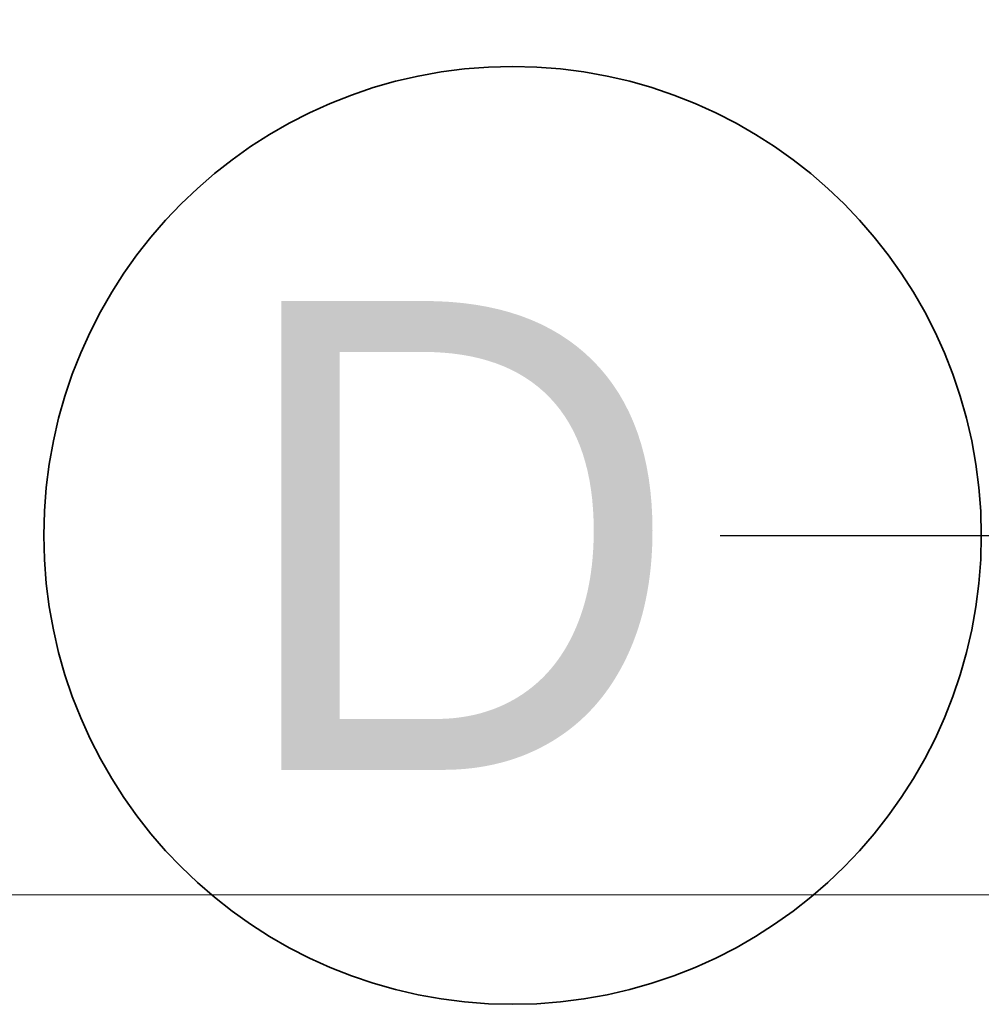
# Model space of a CAD drawing. Header units: millimetres. Extents: x -8078 to 241103, y -4319 to 602442.
# Tile 148 of 148: x 78957 to 79573, y 295094 to 295724. Entities that reach past the tile are written whole.
import ezdxf

# ---------------------------------------------------------------- set-up
doc = ezdxf.new("R2010")
doc.units = ezdxf.units.MM
doc.header["$MEASUREMENT"] = 0
doc.linetypes.add('Kropki i Kreski', pattern=[6.702778, 3.527778, -1.763889, 0, -1.411111])
for name, color, linetype in [('#podkład', 252, 'Continuous'), ('Konstrukcja - Siatka mod', 7, 'Continuous'), ('Konstrukcja - Stropy', 7, 'Continuous')]:
    doc.layers.add(name, color=color, linetype=linetype)
doc.styles.add('MtXpl_Arial', font='txt', dxfattribs={"height": 0.2})

# ---------------------------------------------------------------- blocks, each defined once
blk = doc.blocks.new('UHYGFFFF')
at = {"layer": 'Konstrukcja - Siatka mod', "color": 252, "linetype": 'Kropki i Kreski', "lineweight": 13, "ltscale": 100}
blk.add_line((20180.02, 395912.63), (19180.02, 395912.63), dxfattribs=at)
at = {"layer": 'Konstrukcja - Siatka mod', "color": 252, "linetype": 'Continuous', "lineweight": 35, "ltscale": 100}
blk.add_circle((18880.02, 395912.63), 300, dxfattribs=at)
at = {"layer": 'Konstrukcja - Stropy', "color": 252, "linetype": 'Continuous', "lineweight": 13, "ltscale": 100}
blk.add_line((19937.48, 395682.67), (13277.54, 395682.67), dxfattribs=at)
blk.add_line((19937.48, 395682.67), (13277.54, 395682.67), dxfattribs=at)
at = {"layer": 'Konstrukcja - Siatka mod', "color": 252, "linetype": 'Continuous', "lineweight": 13, "style": 'MtXpl_Arial'}
blk.add_text('D', height=300, dxfattribs=at).set_placement((18699.06, 395762.63))

msp = doc.modelspace()

# ---------------------------------------------------------------- linework, layer by layer
at = {"color": 1}
msp.add_lwpolyline([(79405.6, 295393.96), (83020.26, 295393.96), (83020.26, 298905.97)], dxfattribs=at)
msp.add_lwpolyline([(79405.6, 295393.96), (83020.26, 295393.96), (83020.26, 298905.97)], dxfattribs=at)

# ---------------------------------------------------------------- block references
at = {"layer": '#podkład'}
msp.add_blockref('UHYGFFFF', (60392.7, -100518.68), dxfattribs=at)

doc.saveas('drawing.dxf')
